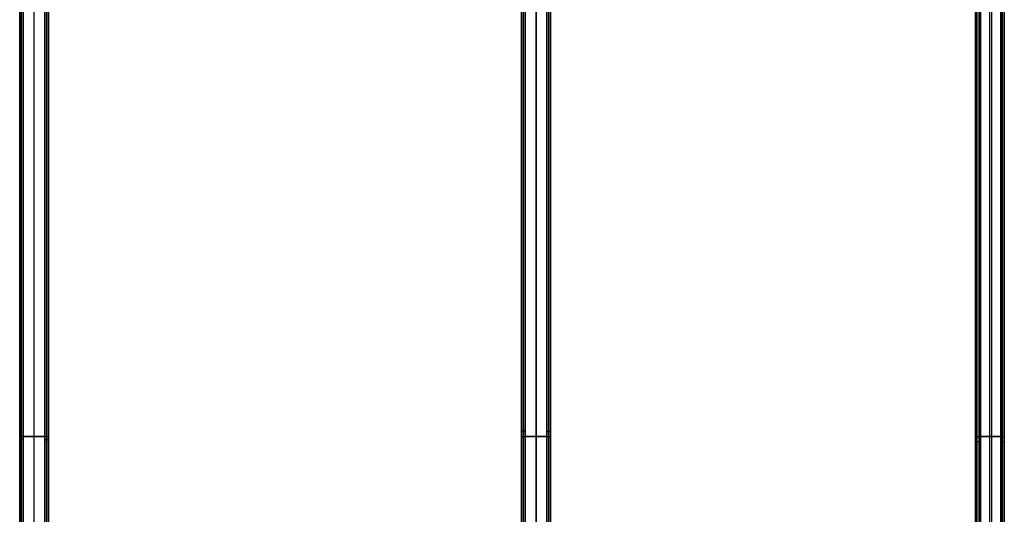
# Model space of a CAD drawing. Header units: millimetres. Extents: x -356 to 356, y -410 to 410.
# Tile 8 of 126: x -356 to -220, y -11 to 58. Entities that reach past the tile are written whole.
import ezdxf

# ---------------------------------------------------------------- set-up
doc = ezdxf.new("R2010")
doc.units = ezdxf.units.MM
doc.header["$MEASUREMENT"] = 0
doc.layers.add('1', color=7, linetype='Continuous')

msp = doc.modelspace()

# ---------------------------------------------------------------- linework, layer by layer
at = {"layer": '1', "color": 252}
for points in [[(-355.5000000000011, -201.783919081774), (-355.5000000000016, 201.783919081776)], [(-354.0000000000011, -201.783919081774), (-354.0000000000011, 201.783919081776)], [(-354.000000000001, -201.783919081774), (-354.000000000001, 201.783919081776)], [(-352.500000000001, -201.783919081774), (-352.5000000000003, 201.783919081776)], [(-356, 201.572221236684), (-356, -202.427778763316)], [(-356, 201.572221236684), (-356, -202.427778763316)], [(-355.75, -202.427778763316), (-355.75, 201.572221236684)], [(-355.5, -202.427778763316), (-355.5, 201.572221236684)], [(-355.5, 201.572221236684), (-355.5, -202.427778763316)], [(-356, -200.927778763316), (-356, 200.072221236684)], [(-355.5, -200.927778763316), (-355.5, 200.072221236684)], [(-354, -200.927778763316), (-354, 200.072221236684)], [(-354, -200.927778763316), (-354, 200.072221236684)], [(-352.5, -200.927778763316), (-352.5, 200.072221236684)], [(-352.5, 200.072221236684), (-352.5, -200.927778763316)], [(-352.5, -200.927778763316), (-352.5, 200.072221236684)], [(-352.25, -200.927778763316), (-352.25, 200.072221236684)], [(-352, 200.072221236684), (-352, -200.927778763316)], [(-352, 200.072221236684), (-352, -200.927778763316)], [(-352, -200.927778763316), (-352, 200.072221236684)], [(-286.499999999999, 162.241924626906), (-286.499999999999, -160.758075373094)], [(-286.499999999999, 162.241924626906), (-286.499999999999, -160.758075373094)], [(-286.249999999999, -160.758075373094), (-286.249999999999, 162.241924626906)], [(-285.999999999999, -160.758075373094), (-285.999999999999, 162.241924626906)], [(-285.999999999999, 162.241924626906), (-285.999999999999, -160.758075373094)], [(-286.0000000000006, 161.658075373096), (-286.0000000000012, -161.658075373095)], [(-284.500000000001, 161.658075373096), (-284.500000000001, -161.658075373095)], [(-284.500000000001, 161.658075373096), (-284.500000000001, -161.658075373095)], [(-283.0000000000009, 161.658075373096), (-283.0000000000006, -161.658075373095)], [(-286.499999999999, -159.258075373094), (-286.499999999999, 160.741924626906)], [(-285.999999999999, -159.258075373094), (-285.999999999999, 160.741924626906)], [(-284.499999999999, -159.258075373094), (-284.499999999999, 160.741924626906)], [(-284.499999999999, -159.258075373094), (-284.499999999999, 160.741924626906)], [(-282.999999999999, -159.258075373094), (-282.999999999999, 160.741924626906)], [(-282.999999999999, 160.741924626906), (-282.999999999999, -159.258075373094)], [(-282.999999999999, -159.258075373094), (-282.999999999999, 160.741924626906)], [(-282.749999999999, -159.258075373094), (-282.749999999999, 160.741924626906)], [(-282.499999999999, 160.741924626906), (-282.499999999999, -159.258075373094)], [(-282.499999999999, 160.741924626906), (-282.499999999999, -159.258075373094)], [(-282.499999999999, -159.258075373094), (-282.499999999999, 160.741924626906)], [(-223.675248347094, 124.751068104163), (-223.675248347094, -126.248931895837)], [(-223.675248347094, 124.751068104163), (-223.675248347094, -126.248931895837)], [(-223.425248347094, -126.248931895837), (-223.425248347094, 124.751068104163)], [(-223.175248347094, -126.248931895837), (-223.175248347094, 124.751068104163)], [(-223.175248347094, 124.751068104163), (-223.175248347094, -126.248931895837)], [(-222.9123758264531, -125.308487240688), (-222.9123758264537, 125.26152958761)], [(-221.4123758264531, -125.308487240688), (-221.4123758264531, 125.26152958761)], [(-221.4123758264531, -125.308487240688), (-221.4123758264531, 125.26152958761)], [(-219.912375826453, -125.308487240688), (-219.9123758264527, 125.26152958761)], [(-223.675248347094, -124.748931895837), (-223.675248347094, 123.251068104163)], [(-223.175248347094, -124.748931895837), (-223.175248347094, 123.251068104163)], [(-221.675248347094, -124.748931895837), (-221.675248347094, 123.251068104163)], [(-221.675248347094, -124.748931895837), (-221.675248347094, 123.251068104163)], [(-220.175248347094, -124.748931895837), (-220.175248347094, 123.251068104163)], [(-220.175248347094, 123.251068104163), (-220.175248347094, -124.748931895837)], [(-220.175248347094, -124.748931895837), (-220.175248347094, 123.251068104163)], [(-219.925248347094, -124.748931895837), (-219.925248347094, 123.251068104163)], [(-219.675248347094, 123.251068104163), (-219.675248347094, -124.748931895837)], [(-219.675248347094, 123.251068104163), (-219.675248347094, -124.748931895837)], [(-219.675248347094, -124.748931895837), (-219.675248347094, 123.251068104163)], [(-285.999999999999, 0.7419246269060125), (-286.499999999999, 0.7419246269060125)], [(-282.999999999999, 0.7419246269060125), (-282.499999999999, 0.7419246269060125)], [(-355.5, -0.4277787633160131), (-356, -0.4277787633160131)], [(-352.5, -0.4277787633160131), (-352, -0.4277787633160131)], [(-223.175248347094, -0.7489318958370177), (-223.675248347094, -0.7489318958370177)], [(-220.175248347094, -0.7489318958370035), (-219.675248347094, -0.7489318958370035)]]:
    msp.add_lwpolyline(points, dxfattribs=at)
at = {"layer": '1', "color": 252, "extrusion": (0, 1, 0)}
for points in [[(352.5000000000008, -381.6), (352.5009036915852, -381.6520601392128), (352.5036136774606, -381.7040575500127), (352.508126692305, -381.7559295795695), (352.514437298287, -381.807613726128), (352.5225378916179, -381.8590477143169), (352.5324187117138, -381.9101695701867), (352.5440678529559, -381.9609176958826), (352.5574712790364, -382.0112309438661), (352.5726128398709, -382.0610486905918), (352.5894742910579, -382.1103109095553), (352.6080353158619, -382.1589582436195), (352.6282735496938, -382.206932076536), (352.6501646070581, -382.2541746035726), (352.6736821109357, -382.3006289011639), (352.6987977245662, -382.3462389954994), (352.7254811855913, -382.390949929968), (352.7537003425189, -382.4347078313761), (352.7834211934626, -382.4774599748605), (352.814607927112, -382.5191548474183), (352.8472229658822, -382.5597422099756), (352.8812270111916, -382.5991731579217), (352.9165790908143, -382.6374001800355), (352.9532366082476, -382.6743772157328), (352.9911553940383, -382.7100597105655), (353.030289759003, -382.7444046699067), (353.0705925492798, -382.7773707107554), (353.1120152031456, -382.8089181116), (353.1545078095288, -382.8390088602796), (353.1980191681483, -382.8676066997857), (353.242496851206, -382.8946771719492), (353.287887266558, -382.9201876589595), (353.3341357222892, -382.9441074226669), (353.3811864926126, -382.9664076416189), (353.4289828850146, -382.9870614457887), (353.4774673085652, -383.006043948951), (353.5265813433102, -383.0233322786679), (353.5762658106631, -383.0389056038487), (353.6264608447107, -383.0527451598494), (353.6771059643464, -383.0648342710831), (353.7281401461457, -383.0751583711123), (353.7795018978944, -383.0837050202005), (353.8311293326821, -383.0904639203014), (353.8829602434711, -383.0954269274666), (353.9349321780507, -383.0985880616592), (353.9869825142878, -383.0999435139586), (354.0390485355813, -383.0994916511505), (354.0910675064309, -383.0972330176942), (354.1429767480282, -383.0931703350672), (354.1947137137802, -383.0873084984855), (354.2462160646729, -383.0796545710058), (354.2974217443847, -383.0702177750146), (354.34826905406, -383.0590094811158), (354.3986967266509, -383.0460431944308), (354.4486440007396, -383.031334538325), (354.4980506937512, -383.0149012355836), (354.5468572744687, -382.9967630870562), (354.5950049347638, -382.9769419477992), (354.6424356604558, -382.9554617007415), (354.6890923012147, -382.9323482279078), (354.7349186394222, -382.9076293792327), (354.7798594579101, -382.8813349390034), (354.8238606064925, -382.8534965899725), (354.8668690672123, -382.8241478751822), (354.9088330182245, -382.7933241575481), (354.9497018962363, -382.761062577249), (354.9894264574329, -382.7274020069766), (355.0279588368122, -382.6923830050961), (355.0652526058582, -382.6560477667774), (355.1012628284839, -382.6184400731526), (355.1359461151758, -382.5796052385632), (355.1692606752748, -382.5395900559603), (355.2011663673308, -382.4984427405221), (355.2316247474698, -382.4562128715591), (355.2605991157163, -382.412951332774), (355.288054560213, -382.3687102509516), (355.313957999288, -382.3235429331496), (355.3382782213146, -382.2775038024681), (355.3609859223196, -382.2306483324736), (355.3820537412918, -382.1830329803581), (355.4014562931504, -382.1347151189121), (355.4191701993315, -382.0857529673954), (355.4351741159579, -382.0362055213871), (355.4494487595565, -381.9861324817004), (355.4619769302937, -381.9355941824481), (355.4727435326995, -381.8846515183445), (355.4817355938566, -381.8333658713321), (355.4889422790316, -381.781799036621), (355.4943549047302, -381.7300131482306), (355.4979669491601, -381.678070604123), (355.499774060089, -381.6260339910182), (355.499774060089, -381.5739660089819), (355.4979669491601, -381.521929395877), (355.4943549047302, -381.4699868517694), (355.4889422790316, -381.418200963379), (355.4817355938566, -381.3666341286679), (355.4727435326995, -381.3153484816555), (355.4619769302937, -381.2644058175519), (355.4494487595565, -381.2138675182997), (355.4351741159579, -381.1637944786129), (355.4191701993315, -381.1142470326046), (355.4014562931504, -381.065284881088), (355.3820537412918, -381.016967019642), (355.3609859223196, -380.9693516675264), (355.3382782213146, -380.9224961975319), (355.313957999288, -380.8764570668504), (355.288054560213, -380.8312897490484), (355.2605991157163, -380.787048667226), (355.2316247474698, -380.7437871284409), (355.2011663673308, -380.7015572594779), (355.1692606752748, -380.6604099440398), (355.1359461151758, -380.6203947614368), (355.1012628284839, -380.5815599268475), (355.0652526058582, -380.5439522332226), (355.0279588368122, -380.5076169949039), (354.9894264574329, -380.4725979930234), (354.9497018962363, -380.438937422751), (354.9088330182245, -380.4066758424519), (354.8668690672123, -380.3758521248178), (354.8238606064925, -380.3465034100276), (354.7798594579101, -380.3186650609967), (354.7349186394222, -380.2923706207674), (354.6890923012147, -380.2676517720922), (354.6424356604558, -380.2445382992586), (354.5950049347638, -380.2230580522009), (354.5468572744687, -380.2032369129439), (354.4980506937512, -380.1850987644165), (354.4486440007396, -380.168665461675), (354.3986967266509, -380.1539568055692), (354.34826905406, -380.1409905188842), (354.2974217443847, -380.1297822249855), (354.2462160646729, -380.1203454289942), (354.1947137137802, -380.1126915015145), (354.1429767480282, -380.1068296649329), (354.0910675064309, -380.1027669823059), (354.0390485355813, -380.1005083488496), (353.9869825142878, -380.1000564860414), (353.9349321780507, -380.1014119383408), (353.8829602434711, -380.1045730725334), (353.8311293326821, -380.1095360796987), (353.7795018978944, -380.1162949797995), (353.7281401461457, -380.1248416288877), (353.6771059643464, -380.1351657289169), (353.6264608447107, -380.1472548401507), (353.5762658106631, -380.1610943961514), (353.5265813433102, -380.1766677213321), (353.4774673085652, -380.193956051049), (353.4289828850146, -380.2129385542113), (353.3811864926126, -380.2335923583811), (353.3341357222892, -380.2558925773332), (353.287887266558, -380.2798123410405), (353.242496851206, -380.3053228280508), (353.1980191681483, -380.3323933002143), (353.1545078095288, -380.3609911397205), (353.1120152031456, -380.3910818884), (353.0705925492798, -380.4226292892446), (353.030289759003, -380.4555953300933), (352.9911553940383, -380.4899402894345), (352.9532366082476, -380.5256227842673), (352.9165790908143, -380.5625998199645), (352.8812270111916, -380.6008268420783), (352.8472229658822, -380.6402577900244), (352.814607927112, -380.6808451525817), (352.7834211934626, -380.7225400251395), (352.7537003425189, -380.7652921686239), (352.7254811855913, -380.809050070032), (352.6987977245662, -380.8537610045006), (352.6736821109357, -380.8993710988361), (352.6501646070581, -380.9458253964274), (352.6282735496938, -380.9930679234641), (352.6080353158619, -381.0410417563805), (352.5894742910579, -381.0896890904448), (352.5726128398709, -381.1389513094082), (352.5574712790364, -381.188769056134), (352.5440678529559, -381.2390823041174), (352.5324187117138, -381.2898304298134), (352.5225378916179, -381.3409522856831), (352.514437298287, -381.3923862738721), (352.508126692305, -381.4440704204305), (352.5036136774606, -381.4959424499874), (352.5009036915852, -381.5479398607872), (352.5000000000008, -381.6)], [(286.499999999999, -405.6), (286.4988082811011, -405.5309677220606), (286.4952345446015, -405.4620177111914), (286.4892830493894, -405.3932321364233), (286.4809608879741, -405.3246929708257), (286.4702779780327, -405.2564818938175), (286.4572470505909, -405.1886801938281), (286.4418836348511, -405.1213686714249), (286.4242060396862, -405.054627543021), (286.4042353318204, -404.9885363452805), (286.3819953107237, -404.9231738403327), (286.3575124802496, -404.8586179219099), (286.3308160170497, -404.7949455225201), (286.3019377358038, -404.7322325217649), (286.2709120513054, -404.6705536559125), (286.237775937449, -404.6099824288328), (286.2025688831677, -404.550591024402), (286.1653328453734, -404.4924502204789), (286.126112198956, -404.4356293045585), (286.0849536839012, -404.3801959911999), (286.0419063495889, -404.3262163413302), (285.9970214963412, -404.2737546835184), (285.9503526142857, -404.2228735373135), (285.9019553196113, -404.1736335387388), (285.8518872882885, -404.1260933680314), (285.8002081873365, -404.0803096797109), (285.7469796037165, -404.036337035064), (285.6922649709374, -403.9942278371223), (285.6361294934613, -403.9540322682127), (285.5786400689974, -403.9157982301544), (285.5198652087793, -403.879571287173), (285.4598749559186, -403.8453946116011), (285.3987408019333, -403.8133089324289), (285.3365356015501, -403.7833524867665), (285.2733334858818, -403.7555609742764), (285.2092097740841, -403.7299675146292), (285.144240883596, -403.7066026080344), (285.0785042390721, -403.6854940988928), (285.0120781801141, -403.6666671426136), (284.9450418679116, -403.6501441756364), (284.8774751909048, -403.6359448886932), (284.8094586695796, -403.6240862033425), (284.7410733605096, -403.6145822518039), (284.6724007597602, -403.6074443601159), (284.6035227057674, -403.6026810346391), (284.5345212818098, -403.6002979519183), (284.4654787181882, -403.6002979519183), (284.3964772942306, -403.6026810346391), (284.3275992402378, -403.6074443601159), (284.2589266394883, -403.6145822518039), (284.1905413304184, -403.6240862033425), (284.1225248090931, -403.6359448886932), (284.0549581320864, -403.6501441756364), (283.9879218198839, -403.6666671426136), (283.9214957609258, -403.6854940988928), (283.855759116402, -403.7066026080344), (283.7907902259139, -403.7299675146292), (283.7266665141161, -403.7555609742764), (283.6634643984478, -403.7833524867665), (283.6012591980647, -403.8133089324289), (283.5401250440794, -403.8453946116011), (283.4801347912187, -403.879571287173), (283.4213599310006, -403.9157982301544), (283.3638705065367, -403.9540322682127), (283.3077350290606, -403.9942278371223), (283.2530203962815, -404.036337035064), (283.1997918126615, -404.0803096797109), (283.1481127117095, -404.1260933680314), (283.0980446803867, -404.1736335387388), (283.0496473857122, -404.2228735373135), (283.0029785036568, -404.2737546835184), (282.958093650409, -404.3262163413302), (282.9150463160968, -404.3801959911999), (282.8738878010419, -404.4356293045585), (282.8346671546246, -404.492450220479), (282.7974311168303, -404.550591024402), (282.762224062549, -404.6099824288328), (282.7290879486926, -404.6705536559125), (282.6980622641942, -404.7322325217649), (282.6691839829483, -404.7949455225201), (282.6424875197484, -404.8586179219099), (282.6180046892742, -404.9231738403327), (282.5957646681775, -404.9885363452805), (282.5757939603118, -405.054627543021), (282.5581163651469, -405.1213686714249), (282.5427529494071, -405.1886801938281), (282.5297220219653, -405.2564818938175), (282.5190391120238, -405.3246929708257), (282.5107169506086, -405.3932321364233), (282.5047654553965, -405.4620177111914), (282.5011917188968, -405.5309677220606), (282.499999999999, -405.6)], [(285.999999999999, -405.6), (285.9991062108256, -405.5482257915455), (285.9964259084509, -405.4965132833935), (285.9919622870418, -405.4449241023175), (285.9857206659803, -405.3935197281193), (285.9777084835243, -405.3423614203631), (285.9679352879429, -405.2915101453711), (285.9564127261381, -405.2410265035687), (285.9431545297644, -405.1909706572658), (285.9281764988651, -405.1414022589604), (285.9114964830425, -405.0923803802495), (285.8931343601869, -405.0439634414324), (285.873112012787, -404.9962091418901), (285.8514533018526, -404.9491743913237), (285.8281840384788, -404.9029152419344), (285.8033319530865, -404.8574868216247), (285.7769266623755, -404.8129432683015), (285.7489996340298, -404.7693376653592), (285.7195841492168, -404.7267219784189), (285.6887152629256, -404.6851469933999), (285.6564297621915, -404.6446622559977), (285.6227661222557, -404.6053160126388), (285.587764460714, -404.5671551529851), (285.5514664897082, -404.5302251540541), (285.5139154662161, -404.4945700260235), (285.4751561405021, -404.4602322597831), (285.4352347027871, -404.427252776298), (285.3941987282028, -404.3956708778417), (285.3520971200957, -404.3655242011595), (285.3089800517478, -404.3368486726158), (285.2648989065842, -404.3096784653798), (285.2199062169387, -404.2840459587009), (285.1740556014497, -404.2599816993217), (285.1274017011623, -404.2375143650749), (285.0800001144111, -404.2166707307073), (285.0319073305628, -404.1974756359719), (284.9831806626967, -404.1799519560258), (284.9338781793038, -404.1641205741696), (284.8840586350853, -404.1500003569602), (284.8337814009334, -404.1376081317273), (284.7831063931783, -404.1269586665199), (284.7320940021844, -404.1180646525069), (284.680805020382, -404.1109366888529), (284.6293005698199, -404.105583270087), (284.5776420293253, -404.1020107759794), (284.525890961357, -404.1002234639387), (284.4741090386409, -404.1002234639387), (284.4223579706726, -404.1020107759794), (284.370699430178, -404.105583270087), (284.319194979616, -404.1109366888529), (284.2679059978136, -404.1180646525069), (284.2168936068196, -404.1269586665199), (284.1662185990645, -404.1376081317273), (284.1159413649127, -404.1500003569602), (284.0661218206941, -404.1641205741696), (284.0168193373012, -404.1799519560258), (283.9680926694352, -404.1974756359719), (283.9199998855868, -404.2166707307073), (283.8725982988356, -404.2375143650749), (283.8259443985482, -404.2599816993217), (283.7800937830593, -404.2840459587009), (283.7351010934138, -404.3096784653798), (283.6910199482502, -404.3368486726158), (283.6479028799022, -404.3655242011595), (283.6058012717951, -404.3956708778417), (283.5647652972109, -404.427252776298), (283.5248438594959, -404.4602322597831), (283.4860845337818, -404.4945700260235), (283.4485335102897, -404.5302251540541), (283.4122355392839, -404.5671551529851), (283.3772338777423, -404.6053160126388), (283.3435702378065, -404.6446622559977), (283.3112847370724, -404.6851469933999), (283.2804158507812, -404.7267219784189), (283.2510003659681, -404.7693376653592), (283.2230733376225, -404.8129432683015), (283.1966680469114, -404.8574868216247), (283.1718159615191, -404.9029152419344), (283.1485466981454, -404.9491743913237), (283.1268879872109, -404.9962091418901), (283.106865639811, -405.0439634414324), (283.0885035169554, -405.0923803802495), (283.0718235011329, -405.1414022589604), (283.0568454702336, -405.1909706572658), (283.0435872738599, -405.2410265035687), (283.032064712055, -405.2915101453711), (283.0222915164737, -405.3423614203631), (283.0142793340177, -405.3935197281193), (283.0080377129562, -405.4449241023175), (283.0035740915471, -405.4965132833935), (283.0008937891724, -405.5482257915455), (282.999999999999, -405.6)], [(286.0000000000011, -405.6), (285.9990963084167, -405.6520601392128), (285.9963863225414, -405.7040575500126), (285.9918733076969, -405.7559295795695), (285.985562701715, -405.807613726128), (285.977462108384, -405.8590477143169), (285.9675812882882, -405.9101695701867), (285.955932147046, -405.9609176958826), (285.9425287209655, -406.011230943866), (285.927387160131, -406.0610486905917), (285.9105257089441, -406.1103109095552), (285.89196468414, -406.1589582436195), (285.8717264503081, -406.2069320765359), (285.8498353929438, -406.2541746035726), (285.8263178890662, -406.3006289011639), (285.8012022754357, -406.3462389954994), (285.7745188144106, -406.390949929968), (285.7462996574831, -406.434707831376), (285.7165788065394, -406.4774599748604), (285.68539207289, -406.5191548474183), (285.6527770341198, -406.5597422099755), (285.6187729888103, -406.5991731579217), (285.5834209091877, -406.6374001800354), (285.5467633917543, -406.6743772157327), (285.5088446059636, -406.7100597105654), (285.469710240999, -406.7444046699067), (285.4294074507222, -406.7773707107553), (285.3879847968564, -406.8089181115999), (285.3454921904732, -406.8390088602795), (285.3019808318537, -406.8676066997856), (285.257503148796, -406.8946771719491), (285.212112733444, -406.9201876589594), (285.1658642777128, -406.9441074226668), (285.1188135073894, -406.9664076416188), (285.0710171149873, -406.9870614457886), (285.0225326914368, -407.0060439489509), (284.9734186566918, -407.0233322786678), (284.9237341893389, -407.0389056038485), (284.8735391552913, -407.0527451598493), (284.8228940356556, -407.064834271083), (284.7718598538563, -407.0751583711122), (284.7204981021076, -407.0837050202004), (284.6688706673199, -407.0904639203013), (284.617039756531, -407.0954269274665), (284.5650678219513, -407.0985880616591), (284.5130174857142, -407.0999435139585), (284.4609514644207, -407.0994916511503), (284.4089324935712, -407.0972330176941), (284.3570232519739, -407.093170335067), (284.3052862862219, -407.0873084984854), (284.2537839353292, -407.0796545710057), (284.2025782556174, -407.0702177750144), (284.1517309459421, -407.0590094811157), (284.1013032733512, -407.0460431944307), (284.0513559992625, -407.0313345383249), (284.0019493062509, -407.0149012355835), (283.9531427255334, -406.9967630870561), (283.9049950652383, -406.976941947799), (283.8575643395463, -406.9554617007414), (283.8109076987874, -406.9323482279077), (283.7650813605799, -406.9076293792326), (283.720140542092, -406.8813349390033), (283.6761393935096, -406.8534965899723), (283.6331309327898, -406.8241478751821), (283.5911669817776, -406.793324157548), (283.5502981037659, -406.761062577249), (283.5105735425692, -406.7274020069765), (283.4720411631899, -406.692383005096), (283.4347473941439, -406.6560477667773), (283.3987371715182, -406.6184400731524), (283.3640538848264, -406.5796052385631), (283.3307393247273, -406.5395900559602), (283.2988336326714, -406.4984427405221), (283.2683752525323, -406.456212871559), (283.2394008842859, -406.412951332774), (283.2119454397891, -406.3687102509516), (283.1860420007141, -406.3235429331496), (283.1617217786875, -406.2775038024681), (283.1390140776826, -406.2306483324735), (283.1179462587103, -406.183032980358), (283.0985437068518, -406.1347151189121), (283.0808298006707, -406.0857529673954), (283.0648258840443, -406.036205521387), (283.0505512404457, -405.9861324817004), (283.0380230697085, -405.9355941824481), (283.0272564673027, -405.8846515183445), (283.0182644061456, -405.8333658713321), (283.0110577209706, -405.781799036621), (283.005645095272, -405.7300131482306), (283.0020330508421, -405.678070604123), (283.0002259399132, -405.6260339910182), (283.0002259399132, -405.5739660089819), (283.0020330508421, -405.521929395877), (283.005645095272, -405.4699868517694), (283.0110577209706, -405.418200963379), (283.0182644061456, -405.366634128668), (283.0272564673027, -405.3153484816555), (283.0380230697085, -405.264405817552), (283.0505512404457, -405.2138675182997), (283.0648258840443, -405.163794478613), (283.0808298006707, -405.1142470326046), (283.0985437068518, -405.065284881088), (283.1179462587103, -405.016967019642), (283.1390140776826, -404.9693516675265), (283.1617217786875, -404.922496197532), (283.1860420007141, -404.8764570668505), (283.2119454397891, -404.8312897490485), (283.2394008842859, -404.7870486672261), (283.2683752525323, -404.743787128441), (283.2988336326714, -404.701557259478), (283.3307393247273, -404.6604099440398), (283.3640538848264, -404.620394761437), (283.3987371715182, -404.5815599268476), (283.4347473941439, -404.5439522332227), (283.4720411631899, -404.507616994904), (283.5105735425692, -404.4725979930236), (283.5502981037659, -404.4389374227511), (283.5911669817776, -404.406675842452), (283.6331309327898, -404.3758521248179), (283.6761393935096, -404.3465034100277), (283.720140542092, -404.3186650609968), (283.7650813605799, -404.2923706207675), (283.8109076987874, -404.2676517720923), (283.8575643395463, -404.2445382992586), (283.9049950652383, -404.223058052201), (283.9531427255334, -404.203236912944), (284.0019493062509, -404.1850987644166), (284.0513559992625, -404.1686654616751), (284.1013032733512, -404.1539568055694), (284.1517309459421, -404.1409905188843), (284.2025782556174, -404.1297822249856), (284.2537839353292, -404.1203454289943), (284.3052862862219, -404.1126915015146), (284.3570232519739, -404.106829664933), (284.4089324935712, -404.102766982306), (284.4609514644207, -404.1005083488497), (284.5130174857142, -404.1000564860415), (284.5650678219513, -404.101411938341), (284.617039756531, -404.1045730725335), (284.6688706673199, -404.1095360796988), (284.7204981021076, -404.1162949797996), (284.7718598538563, -404.1248416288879), (284.8228940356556, -404.1351657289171), (284.8735391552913, -404.1472548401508), (284.9237341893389, -404.1610943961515), (284.9734186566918, -404.1766677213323), (285.0225326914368, -404.1939560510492), (285.0710171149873, -404.2129385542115), (285.1188135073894, -404.2335923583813), (285.1658642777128, -404.2558925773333), (285.212112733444, -404.2798123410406), (285.257503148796, -404.3053228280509), (285.3019808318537, -404.3323933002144), (285.3454921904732, -404.3609911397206), (285.3879847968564, -404.3910818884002), (285.4294074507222, -404.4226292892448), (285.469710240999, -404.4555953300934), (285.5088446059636, -404.4899402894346), (285.5467633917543, -404.5256227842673), (285.5834209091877, -404.5625998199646), (285.6187729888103, -404.6008268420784), (285.6527770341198, -404.6402577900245), (285.68539207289, -404.6808451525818), (285.7165788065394, -404.7225400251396), (285.7462996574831, -404.7652921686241), (285.7745188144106, -404.8090500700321), (285.8012022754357, -404.8537610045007), (285.8263178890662, -404.8993710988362), (285.8498353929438, -404.9458253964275), (285.8717264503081, -404.9930679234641), (285.89196468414, -405.0410417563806), (285.9105257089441, -405.0896890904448), (285.927387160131, -405.1389513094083), (285.9425287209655, -405.188769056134), (285.955932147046, -405.2390823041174), (285.9675812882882, -405.2898304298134), (285.977462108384, -405.3409522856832), (285.985562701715, -405.3923862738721), (285.9918733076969, -405.4440704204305), (285.9963863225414, -405.4959424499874), (285.9990963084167, -405.5479398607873), (286.0000000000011, -405.6)], [(356, -381.6), (355.9988082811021, -381.5309677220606), (355.9952345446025, -381.4620177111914), (355.9892830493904, -381.3932321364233), (355.9809608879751, -381.3246929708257), (355.9702779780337, -381.2564818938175), (355.9572470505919, -381.1886801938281), (355.9418836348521, -381.1213686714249), (355.9242060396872, -381.054627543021), (355.9042353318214, -380.9885363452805), (355.8819953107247, -380.9231738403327), (355.8575124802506, -380.8586179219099), (355.8308160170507, -380.7949455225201), (355.8019377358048, -380.7322325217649), (355.7709120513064, -380.6705536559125), (355.73777593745, -380.6099824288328), (355.7025688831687, -380.550591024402), (355.6653328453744, -380.4924502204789), (355.6261121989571, -380.4356293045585), (355.5849536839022, -380.3801959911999), (355.54190634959, -380.3262163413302), (355.4970214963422, -380.2737546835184), (355.4503526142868, -380.2228735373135), (355.4019553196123, -380.1736335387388), (355.3518872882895, -380.1260933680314), (355.3002081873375, -380.0803096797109), (355.2469796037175, -380.036337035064), (355.1922649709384, -379.9942278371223), (355.1361294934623, -379.9540322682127), (355.0786400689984, -379.9157982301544), (355.0198652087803, -379.879571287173), (354.9598749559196, -379.8453946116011), (354.8987408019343, -379.8133089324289), (354.8365356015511, -379.7833524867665), (354.7733334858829, -379.7555609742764), (354.7092097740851, -379.7299675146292), (354.644240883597, -379.7066026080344), (354.5785042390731, -379.6854940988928), (354.5120781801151, -379.6666671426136), (354.4450418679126, -379.6501441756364), (354.3774751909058, -379.6359448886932), (354.3094586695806, -379.6240862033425), (354.2410733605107, -379.6145822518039), (354.1724007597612, -379.6074443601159), (354.1035227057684, -379.6026810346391), (354.0345212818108, -379.6002979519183), (353.9654787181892, -379.6002979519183), (353.8964772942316, -379.6026810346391), (353.8275992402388, -379.6074443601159), (353.7589266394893, -379.6145822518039), (353.6905413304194, -379.6240862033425), (353.6225248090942, -379.6359448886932), (353.5549581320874, -379.6501441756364), (353.4879218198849, -379.6666671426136), (353.4214957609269, -379.6854940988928), (353.355759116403, -379.7066026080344), (353.2907902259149, -379.7299675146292), (353.2266665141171, -379.7555609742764), (353.1634643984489, -379.7833524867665), (353.1012591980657, -379.8133089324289), (353.0401250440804, -379.8453946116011), (352.9801347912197, -379.879571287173), (352.9213599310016, -379.9157982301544), (352.8638705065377, -379.9540322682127), (352.8077350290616, -379.9942278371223), (352.7530203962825, -380.036337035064), (352.6997918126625, -380.0803096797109), (352.6481127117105, -380.1260933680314), (352.5980446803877, -380.1736335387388), (352.5496473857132, -380.2228735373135), (352.5029785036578, -380.2737546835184), (352.45809365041, -380.3262163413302), (352.4150463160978, -380.3801959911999), (352.3738878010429, -380.4356293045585), (352.3346671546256, -380.492450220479), (352.2974311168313, -380.550591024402), (352.26222406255, -380.6099824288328), (352.2290879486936, -380.6705536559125), (352.1980622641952, -380.7322325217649), (352.1691839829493, -380.7949455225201), (352.1424875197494, -380.8586179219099), (352.1180046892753, -380.9231738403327), (352.0957646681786, -380.9885363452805), (352.0757939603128, -381.054627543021), (352.0581163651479, -381.1213686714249), (352.0427529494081, -381.1886801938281), (352.0297220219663, -381.2564818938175), (352.0190391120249, -381.3246929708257), (352.0107169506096, -381.3932321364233), (352.0047654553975, -381.4620177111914), (352.0011917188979, -381.5309677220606), (352, -381.6)], [(355.5, -381.6), (355.4991062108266, -381.5482257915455), (355.4964259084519, -381.4965132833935), (355.4919622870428, -381.4449241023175), (355.4857206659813, -381.3935197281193), (355.4777084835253, -381.3423614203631), (355.4679352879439, -381.2915101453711), (355.4564127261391, -381.2410265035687), (355.4431545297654, -381.1909706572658), (355.4281764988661, -381.1414022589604), (355.4114964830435, -381.0923803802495), (355.393134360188, -381.0439634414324), (355.3731120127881, -380.9962091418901), (355.3514533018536, -380.9491743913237), (355.3281840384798, -380.9029152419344), (355.3033319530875, -380.8574868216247), (355.2769266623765, -380.8129432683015), (355.2489996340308, -380.7693376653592), (355.2195841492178, -380.7267219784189), (355.1887152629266, -380.6851469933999), (355.1564297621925, -380.6446622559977), (355.1227661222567, -380.6053160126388), (355.0877644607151, -380.5671551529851), (355.0514664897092, -380.5302251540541), (355.0139154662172, -380.4945700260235), (354.9751561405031, -380.4602322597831), (354.9352347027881, -380.427252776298), (354.8941987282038, -380.3956708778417), (354.8520971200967, -380.3655242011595), (354.8089800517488, -380.3368486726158), (354.7648989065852, -380.3096784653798), (354.7199062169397, -380.2840459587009), (354.6740556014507, -380.2599816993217), (354.6274017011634, -380.2375143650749), (354.5800001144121, -380.2166707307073), (354.5319073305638, -380.1974756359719), (354.4831806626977, -380.1799519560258), (354.4338781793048, -380.1641205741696), (354.3840586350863, -380.1500003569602), (354.3337814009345, -380.1376081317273), (354.2831063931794, -380.1269586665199), (354.2320940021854, -380.1180646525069), (354.180805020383, -380.1109366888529), (354.1293005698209, -380.105583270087), (354.0776420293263, -380.1020107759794), (354.0258909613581, -380.1002234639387), (353.9741090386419, -380.1002234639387), (353.9223579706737, -380.1020107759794), (353.8706994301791, -380.105583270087), (353.819194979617, -380.1109366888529), (353.7679059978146, -380.1180646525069), (353.7168936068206, -380.1269586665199), (353.6662185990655, -380.1376081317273), (353.6159413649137, -380.1500003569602), (353.5661218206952, -380.1641205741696), (353.5168193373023, -380.1799519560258), (353.4680926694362, -380.1974756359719), (353.4199998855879, -380.2166707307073), (353.3725982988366, -380.2375143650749), (353.3259443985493, -380.2599816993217), (353.2800937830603, -380.2840459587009), (353.2351010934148, -380.3096784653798), (353.1910199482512, -380.3368486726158), (353.1479028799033, -380.3655242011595), (353.1058012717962, -380.3956708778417), (353.0647652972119, -380.427252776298), (353.0248438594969, -380.4602322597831), (352.9860845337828, -380.4945700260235), (352.9485335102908, -380.5302251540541), (352.9122355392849, -380.5671551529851), (352.8772338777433, -380.6053160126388), (352.8435702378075, -380.6446622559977), (352.8112847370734, -380.6851469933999), (352.7804158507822, -380.7267219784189), (352.7510003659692, -380.7693376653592), (352.7230733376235, -380.8129432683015), (352.6966680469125, -380.8574868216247), (352.6718159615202, -380.9029152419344), (352.6485466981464, -380.9491743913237), (352.6268879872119, -380.9962091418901), (352.606865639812, -381.0439634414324), (352.5885035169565, -381.0923803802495), (352.5718235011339, -381.1414022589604), (352.5568454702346, -381.1909706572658), (352.5435872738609, -381.2410265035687), (352.5320647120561, -381.2915101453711), (352.5222915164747, -381.3423614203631), (352.5142793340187, -381.3935197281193), (352.5080377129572, -381.4449241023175), (352.5035740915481, -381.4965132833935), (352.5008937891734, -381.5482257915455), (352.5, -381.6)], [(223.675248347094, -430), (223.6740566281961, -429.9309677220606), (223.6704828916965, -429.8620177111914), (223.6645313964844, -429.7932321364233), (223.6562092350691, -429.7246929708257), (223.6455263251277, -429.6564818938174), (223.6324953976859, -429.5886801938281), (223.6171319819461, -429.5213686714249), (223.5994543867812, -429.454627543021), (223.5794836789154, -429.3885363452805), (223.5572436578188, -429.3231738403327), (223.5327608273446, -429.2586179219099), (223.5060643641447, -429.1949455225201), (223.4771860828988, -429.1322325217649), (223.4461603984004, -429.0705536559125), (223.413024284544, -429.0099824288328), (223.3778172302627, -428.950591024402), (223.3405811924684, -428.8924502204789), (223.3013605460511, -428.8356293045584), (223.2602020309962, -428.7801959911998), (223.217154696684, -428.7262163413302), (223.1722698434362, -428.6737546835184), (223.1256009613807, -428.6228735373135), (223.0772036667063, -428.5736335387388), (223.0271356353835, -428.5260933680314), (222.9754565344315, -428.4803096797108), (222.9222279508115, -428.436337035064), (222.8675133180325, -428.3942278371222), (222.8113778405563, -428.3540322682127), (222.7538884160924, -428.3157982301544), (222.6951135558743, -428.279571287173), (222.6351233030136, -428.2453946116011), (222.5739891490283, -428.2133089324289), (222.5117839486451, -428.1833524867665), (222.4485818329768, -428.1555609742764), (222.3844581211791, -428.1299675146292), (222.319489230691, -428.1066026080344), (222.2537525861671, -428.0854940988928), (222.1873265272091, -428.0666671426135), (222.1202902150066, -428.0501441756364), (222.0527235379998, -428.0359448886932), (221.9847070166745, -428.0240862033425), (221.9163217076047, -428.0145822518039), (221.8476491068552, -428.0074443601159), (221.7787710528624, -428.0026810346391), (221.7097696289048, -428.0002979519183), (221.6407270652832, -428.0002979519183), (221.5717256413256, -428.0026810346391), (221.5028475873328, -428.0074443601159), (221.4341749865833, -428.0145822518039), (221.3657896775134, -428.0240862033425), (221.2977731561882, -428.0359448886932), (221.2302064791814, -428.0501441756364), (221.1631701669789, -428.0666671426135), (221.0967441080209, -428.0854940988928), (221.031007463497, -428.1066026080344), (220.9660385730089, -428.1299675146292), (220.9019148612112, -428.1555609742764), (220.8387127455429, -428.1833524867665), (220.7765075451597, -428.2133089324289), (220.7153733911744, -428.2453946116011), (220.6553831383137, -428.279571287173), (220.5966082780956, -428.3157982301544), (220.5391188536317, -428.3540322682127), (220.4829833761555, -428.3942278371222), (220.4282687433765, -428.436337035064), (220.3750401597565, -428.4803096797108), (220.3233610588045, -428.5260933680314), (220.2732930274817, -428.5736335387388), (220.2248957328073, -428.6228735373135), (220.1782268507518, -428.6737546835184), (220.133341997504, -428.7262163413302), (220.0902946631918, -428.7801959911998), (220.0491361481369, -428.8356293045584), (220.0099155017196, -428.892450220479), (219.9726794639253, -428.950591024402), (219.937472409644, -429.0099824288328), (219.9043362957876, -429.0705536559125), (219.8733106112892, -429.1322325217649), (219.8444323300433, -429.1949455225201), (219.8177358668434, -429.2586179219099), (219.7932530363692, -429.3231738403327), (219.7710130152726, -429.3885363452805), (219.7510423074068, -429.454627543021), (219.7333647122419, -429.5213686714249), (219.7180012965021, -429.5886801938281), (219.7049703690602, -429.6564818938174), (219.6942874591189, -429.7246929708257), (219.6859652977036, -429.7932321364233), (219.6800138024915, -429.8620177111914), (219.6764400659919, -429.9309677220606), (219.675248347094, -430)], [(223.175248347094, -430), (223.1743545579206, -429.9482257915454), (223.1716742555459, -429.8965132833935), (223.1672106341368, -429.8449241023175), (223.1609690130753, -429.7935197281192), (223.1529568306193, -429.7423614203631), (223.1431836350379, -429.6915101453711), (223.1316610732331, -429.6410265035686), (223.1184028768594, -429.5909706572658), (223.1034248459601, -429.5414022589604), (223.0867448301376, -429.4923803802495), (223.068382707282, -429.4439634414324), (223.0483603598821, -429.39620914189), (223.0267016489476, -429.3491743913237), (223.0034323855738, -429.3029152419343), (222.9785803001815, -429.2574868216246), (222.9521750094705, -429.2129432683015), (222.9242479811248, -429.1693376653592), (222.8948324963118, -429.1267219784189), (222.8639636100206, -429.0851469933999), (222.8316781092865, -429.0446622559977), (222.7980144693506, -429.0053160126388), (222.7630128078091, -428.9671551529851), (222.7267148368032, -428.9302251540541), (222.6891638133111, -428.8945700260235), (222.6504044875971, -428.8602322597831), (222.6104830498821, -428.8272527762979), (222.5694470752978, -428.7956708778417), (222.5273454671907, -428.7655242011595), (222.4842283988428, -428.7368486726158), (222.4401472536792, -428.7096784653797), (222.3951545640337, -428.6840459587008), (222.3493039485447, -428.6599816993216), (222.3026500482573, -428.6375143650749), (222.2552484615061, -428.6166707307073), (222.2071556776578, -428.5974756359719), (222.1584290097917, -428.5799519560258), (222.1091265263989, -428.5641205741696), (222.0593069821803, -428.5500003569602), (222.0090297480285, -428.5376081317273), (221.9583547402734, -428.5269586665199), (221.9073423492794, -428.5180646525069), (221.856053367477, -428.5109366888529), (221.8045489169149, -428.505583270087), (221.7528903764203, -428.5020107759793), (221.7011393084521, -428.5002234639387), (221.6493573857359, -428.5002234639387), (221.5976063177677, -428.5020107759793), (221.5459477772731, -428.505583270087), (221.494443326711, -428.5109366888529), (221.4431543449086, -428.5180646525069), (221.3921419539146, -428.5269586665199), (221.3414669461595, -428.5376081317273), (221.2911897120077, -428.5500003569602), (221.2413701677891, -428.5641205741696), (221.1920676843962, -428.5799519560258), (221.1433410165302, -428.5974756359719), (221.0952482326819, -428.6166707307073), (221.0478466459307, -428.6375143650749), (221.0011927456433, -428.6599816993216), (220.9553421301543, -428.6840459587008), (220.9103494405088, -428.7096784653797), (220.8662682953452, -428.7368486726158), (220.8231512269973, -428.7655242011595), (220.7810496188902, -428.7956708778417), (220.7400136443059, -428.8272527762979), (220.7000922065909, -428.8602322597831), (220.6613328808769, -428.8945700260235), (220.6237818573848, -428.9302251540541), (220.5874838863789, -428.9671551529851), (220.5524822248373, -429.0053160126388), (220.5188185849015, -429.0446622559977), (220.4865330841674, -429.0851469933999), (220.4556641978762, -429.1267219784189), (220.4262487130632, -429.1693376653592), (220.3983216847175, -429.2129432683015), (220.3719163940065, -429.2574868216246), (220.3470643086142, -429.3029152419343), (220.3237950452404, -429.3491743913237), (220.3021363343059, -429.39620914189), (220.282113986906, -429.4439634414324), (220.2637518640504, -429.4923803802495), (220.2470718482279, -429.5414022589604), (220.2320938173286, -429.5909706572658), (220.2188356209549, -429.6410265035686), (220.2073130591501, -429.6915101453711), (220.1975398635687, -429.7423614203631), (220.1895276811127, -429.7935197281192), (220.1832860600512, -429.8449241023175), (220.1788224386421, -429.8965132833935), (220.1761421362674, -429.9482257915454), (220.175248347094, -430)], [(219.9123758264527, -430), (219.9132795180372, -430.0520601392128), (219.9159895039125, -430.1040575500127), (219.9205025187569, -430.1559295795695), (219.9268131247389, -430.2076137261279), (219.9349137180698, -430.2590477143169), (219.9447945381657, -430.3101695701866), (219.9564436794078, -430.3609176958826), (219.9698471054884, -430.411230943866), (219.9849886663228, -430.4610486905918), (220.0018501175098, -430.5103109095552), (220.0204111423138, -430.5589582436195), (220.0406493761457, -430.606932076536), (220.06254043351, -430.6541746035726), (220.0860579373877, -430.7006289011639), (220.1111735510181, -430.7462389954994), (220.1378570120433, -430.7909499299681), (220.1660761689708, -430.8347078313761), (220.1957970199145, -430.8774599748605), (220.2269837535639, -430.9191548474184), (220.2595987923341, -430.9597422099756), (220.2936028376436, -430.9991731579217), (220.3289549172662, -431.0374001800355), (220.3656124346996, -431.0743772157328), (220.4035312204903, -431.1100597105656), (220.4426655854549, -431.1444046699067), (220.4829683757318, -431.1773707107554), (220.5243910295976, -431.2089181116), (220.5668836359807, -431.2390088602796), (220.6103949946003, -431.2676066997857), (220.6548726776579, -431.2946771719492), (220.7002630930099, -431.3201876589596), (220.7465115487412, -431.3441074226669), (220.7935623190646, -431.3664076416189), (220.8413587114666, -431.3870614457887), (220.8898431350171, -431.406043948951), (220.9389571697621, -431.4233322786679), (220.9886416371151, -431.4389056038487), (221.0388366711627, -431.4527451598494), (221.0894817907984, -431.4648342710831), (221.1405159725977, -431.4751583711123), (221.1918777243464, -431.4837050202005), (221.2435051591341, -431.4904639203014), (221.2953360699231, -431.4954269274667), (221.3473080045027, -431.4985880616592), (221.3993583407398, -431.4999435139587), (221.4514243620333, -431.4994916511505), (221.5034433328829, -431.4972330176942), (221.5553525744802, -431.4931703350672), (221.6070895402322, -431.4873084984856), (221.6585918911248, -431.4796545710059), (221.7097975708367, -431.4702177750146), (221.760644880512, -431.4590094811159), (221.8110725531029, -431.4460431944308), (221.8610198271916, -431.4313345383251), (221.9104265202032, -431.4149012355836), (221.9592331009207, -431.3967630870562), (222.0073807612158, -431.3769419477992), (222.0548114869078, -431.3554617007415), (222.1014681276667, -431.3323482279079), (222.1472944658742, -431.3076293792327), (222.1922352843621, -431.2813349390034), (222.2362364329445, -431.2534965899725), (222.2792448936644, -431.2241478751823), (222.3212088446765, -431.1933241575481), (222.3620777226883, -431.1610625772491), (222.4018022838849, -431.1274020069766), (222.4403346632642, -431.0923830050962), (222.4776284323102, -431.0560477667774), (222.5136386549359, -431.0184400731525), (222.5483219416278, -430.9796052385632), (222.5816365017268, -430.9395900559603), (222.6135421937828, -430.8984427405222), (222.6440005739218, -430.8562128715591), (222.6729749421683, -430.812951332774), (222.7004303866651, -430.7687102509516), (222.7263338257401, -430.7235429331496), (222.7506540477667, -430.6775038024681), (222.7733617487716, -430.6306483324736), (222.7944295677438, -430.583032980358), (222.8138321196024, -430.5347151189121), (222.8315460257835, -430.4857529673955), (222.8475499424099, -430.4362055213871), (222.8618245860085, -430.3861324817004), (222.8743527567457, -430.3355941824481), (222.8851193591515, -430.2846515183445), (222.8941114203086, -430.2333658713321), (222.9013181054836, -430.181799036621), (222.9067307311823, -430.1300131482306), (222.9103427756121, -430.078070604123), (222.912149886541, -430.0260339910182), (222.912149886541, -429.9739660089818), (222.9103427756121, -429.921929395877), (222.9067307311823, -429.8699868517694), (222.9013181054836, -429.818200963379), (222.8941114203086, -429.7666341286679), (222.8851193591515, -429.7153484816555), (222.8743527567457, -429.6644058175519), (222.8618245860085, -429.6138675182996), (222.8475499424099, -429.5637944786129), (222.8315460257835, -429.5142470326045), (222.8138321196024, -429.4652848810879), (222.7944295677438, -429.416967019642), (222.7733617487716, -429.3693516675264), (222.7506540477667, -429.3224961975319), (222.7263338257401, -429.2764570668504), (222.7004303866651, -429.2312897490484), (222.6729749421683, -429.187048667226), (222.6440005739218, -429.1437871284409), (222.6135421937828, -429.1015572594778), (222.5816365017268, -429.0604099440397), (222.5483219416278, -429.0203947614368), (222.5136386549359, -428.9815599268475), (222.4776284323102, -428.9439522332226), (222.4403346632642, -428.9076169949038), (222.4018022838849, -428.8725979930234), (222.3620777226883, -428.8389374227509), (222.3212088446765, -428.8066758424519), (222.2792448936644, -428.7758521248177), (222.2362364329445, -428.7465034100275), (222.1922352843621, -428.7186650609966), (222.1472944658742, -428.6923706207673), (222.1014681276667, -428.6676517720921), (222.0548114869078, -428.6445382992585), (222.0073807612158, -428.6230580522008), (221.9592331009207, -428.6032369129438), (221.9104265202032, -428.5850987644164), (221.8610198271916, -428.5686654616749), (221.8110725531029, -428.5539568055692), (221.760644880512, -428.5409905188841), (221.7097975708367, -428.5297822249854), (221.6585918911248, -428.5203454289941), (221.6070895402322, -428.5126915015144), (221.5553525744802, -428.5068296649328), (221.5034433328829, -428.5027669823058), (221.4514243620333, -428.5005083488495), (221.3993583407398, -428.5000564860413), (221.3473080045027, -428.5014119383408), (221.2953360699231, -428.5045730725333), (221.2435051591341, -428.5095360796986), (221.1918777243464, -428.5162949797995), (221.1405159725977, -428.5248416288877), (221.0894817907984, -428.5351657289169), (221.0388366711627, -428.5472548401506), (220.9886416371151, -428.5610943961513), (220.9389571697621, -428.5766677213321), (220.8898431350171, -428.593956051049), (220.8413587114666, -428.6129385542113), (220.7935623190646, -428.6335923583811), (220.7465115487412, -428.6558925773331), (220.7002630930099, -428.6798123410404), (220.6548726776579, -428.7053228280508), (220.6103949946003, -428.7323933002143), (220.5668836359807, -428.7609911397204), (220.5243910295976, -428.7910818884), (220.4829683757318, -428.8226292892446), (220.4426655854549, -428.8555953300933), (220.4035312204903, -428.8899402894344), (220.3656124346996, -428.9256227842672), (220.3289549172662, -428.9625998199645), (220.2936028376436, -429.0008268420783), (220.2595987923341, -429.0402577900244), (220.2269837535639, -429.0808451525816), (220.1957970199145, -429.1225400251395), (220.1660761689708, -429.1652921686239), (220.1378570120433, -429.2090500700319), (220.1111735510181, -429.2537610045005), (220.0860579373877, -429.2993710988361), (220.06254043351, -429.3458253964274), (220.0406493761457, -429.393067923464), (220.0204111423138, -429.4410417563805), (220.0018501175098, -429.4896890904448), (219.9849886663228, -429.5389513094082), (219.9698471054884, -429.588769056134), (219.9564436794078, -429.6390823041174), (219.9447945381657, -429.6898304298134), (219.9349137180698, -429.7409522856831), (219.9268131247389, -429.7923862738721), (219.9205025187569, -429.8440704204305), (219.9159895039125, -429.8959424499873), (219.9132795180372, -429.9479398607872), (219.9123758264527, -430)]]:
    msp.add_lwpolyline(points, dxfattribs=at)
at = {"layer": '1', "color": 252, "extrusion": (1, 0, 0)}
for points in [[(0.7419246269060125, -479.1), (0.7419246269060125, -405.6)], [(0.7419246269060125, -479.1), (0.7419246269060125, -405.6)], [(0.7419246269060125, -410.6), (0.7419246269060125, -405.6)], [(0.7419246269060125, -410.6), (0.7419246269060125, -405.6)], [(-0.4277787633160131, -455.1), (-0.4277787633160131, -381.6)], [(-0.4277787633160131, -455.1), (-0.4277787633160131, -381.6)], [(-0.4277787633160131, -386.6), (-0.4277787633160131, -381.6)], [(-0.4277787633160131, -386.6), (-0.4277787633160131, -381.6)], [(-0.7489318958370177, -503.5), (-0.7489318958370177, -430)], [(-0.7489318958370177, -503.5), (-0.7489318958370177, -430)], [(-0.7489318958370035, -435), (-0.7489318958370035, -430)], [(-0.7489318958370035, -435), (-0.7489318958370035, -430)]]:
    msp.add_lwpolyline(points, dxfattribs=at)

doc.saveas('drawing.dxf')
